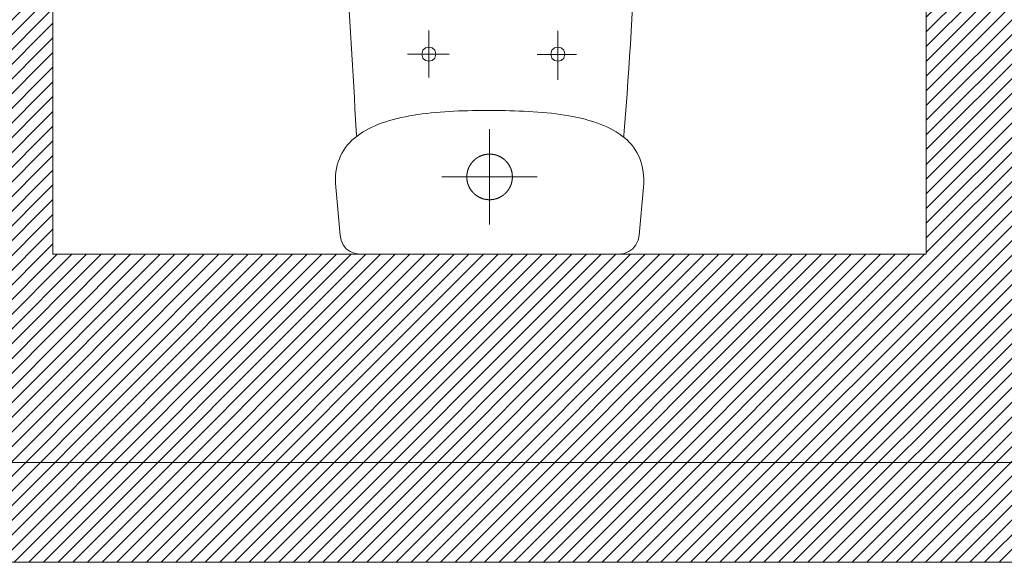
# Model space of a CAD drawing. Header units: inches. Extents: x 27484 to 71626, y -45113 to 39.
# Tile 149 of 256: x 36995 to 37114, y -34785 to -34720. Entities that reach past the tile are written whole.
import ezdxf

# ---------------------------------------------------------------- set-up
doc = ezdxf.new("R2010")
doc.units = ezdxf.units.IN
doc.header["$LTSCALE"] = 50
doc.header["$MEASUREMENT"] = 0
for name, color, linetype, lineweight in [('A-ARMATURA', 45, 'Continuous', 5), ('A-SCIANY', 5, 'Continuous', 18), ('A-ść. istn.', 8, 'Continuous', 0), ('mat', 7, 'Continuous', 9)]:
    doc.layers.add(name, color=color, linetype=linetype, lineweight=lineweight)

# ---------------------------------------------------------------- blocks, each defined once
blk = doc.blocks.new('A$C04280096')
at = {"layer": 'A-ARMATURA'}
for p, q in [((-161.8, -0.8), (-155.4, 0)), ((-155.4, 0), (155.4, 0)), ((155.4, 0), (161.8, -0.8)), ((-178.6, -17), (-176, -11.5)), ((-176, -11.5), (-172.3, -6.8)), ((-172.3, -6.8), (-167.5, -3.2)), ((-167.5, -3.2), (-161.8, -0.8)), ((161.8, -0.8), (167.5, -3.2)), ((167.5, -3.2), (172.3, -6.8)), ((172.3, -6.8), (176, -11.5)), ((176, -11.5), (178.6, -17)), ((-185, -80.5), (-179.8, -23.1)), ((-179.8, -23.1), (-178.6, -17)), ((178.6, -17), (179.8, -23.1)), ((179.8, -23.1), (185, -80.5)), ((0, -150.3), (0, -35.7)), ((-16.3, -71), (-16.5, -71.2)), ((-16.1, -70.8), (-16.3, -71)), ((-15.8, -70.6), (-16.1, -70.8)), ((-15.6, -70.5), (-15.8, -70.6)), ((-15.4, -70.3), (-15.6, -70.5)), ((-15.1, -70.2), (-15.4, -70.3)), ((-14.9, -70), (-15.1, -70.2)), ((-14.7, -69.8), (-14.9, -70)), ((-14.4, -69.7), (-14.7, -69.8)), ((-14.2, -69.5), (-14.4, -69.7)), ((-13.9, -69.4), (-14.2, -69.5)), ((-13.7, -69.2), (-13.9, -69.4)), ((-13.4, -69.1), (-13.7, -69.2)), ((-13.2, -69), (-13.4, -69.1)), ((-12.9, -68.8), (-13.2, -69)), ((-12.7, -68.7), (-12.9, -68.8)), ((-12.4, -68.6), (-12.7, -68.7)), ((-12.2, -68.4), (-12.4, -68.6)), ((-11.9, -68.3), (-12.2, -68.4)), ((-11.6, -68.2), (-11.9, -68.3)), ((-11.4, -68.1), (-11.6, -68.2)), ((-11.1, -68), (-11.4, -68.1)), ((-10.8, -67.8), (-11.1, -68)), ((-10.6, -67.7), (-10.8, -67.8)), ((-10.3, -67.6), (-10.6, -67.7)), ((-10.1, -67.5), (-10.3, -67.6)), ((-9.8, -67.4), (-10.1, -67.5)), ((-9.5, -67.3), (-9.8, -67.4)), ((-9.2, -67.2), (-9.5, -67.3)), ((-9, -67.1), (-9.2, -67.2)), ((-8.7, -67), (-9, -67.1)), ((-8.4, -66.9), (-8.7, -67)), ((-8.2, -66.8), (-8.4, -66.9)), ((-7.9, -66.8), (-8.2, -66.8)), ((-7.6, -66.7), (-7.9, -66.8)), ((-7.3, -66.6), (-7.6, -66.7)), ((-7.1, -66.5), (-7.3, -66.6)), ((-6.8, -66.4), (-7.1, -66.5)), ((-6.5, -66.4), (-6.8, -66.4)), ((-6.2, -66.3), (-6.5, -66.4)), ((-5.9, -66.2), (-6.2, -66.3)), ((-5.7, -66.2), (-5.9, -66.2)), ((-5.4, -66.1), (-5.7, -66.2)), ((-5.1, -66.1), (-5.4, -66.1)), ((-4.8, -66), (-5.1, -66.1)), ((-4.5, -66), (-4.8, -66)), ((-4.3, -65.9), (-4.5, -66)), ((-4, -65.9), (-4.3, -65.9)), ((-3.7, -65.8), (-4, -65.9)), ((-3.4, -65.8), (-3.7, -65.8)), ((-3.1, -65.8), (-3.4, -65.8)), ((-2.8, -65.7), (-3.1, -65.8)), ((-2.5, -65.7), (-2.8, -65.7)), ((-2.3, -65.7), (-2.5, -65.7)), ((-2, -65.7), (-2.3, -65.7)), ((-1.7, -65.6), (-2, -65.7)), ((-1.4, -65.6), (-1.7, -65.6)), ((-1.1, -65.6), (-1.4, -65.6)), ((-0.8, -65.6), (-1.1, -65.6)), ((-0.5, -65.6), (-0.8, -65.6)), ((-0.3, -65.6), (-0.5, -65.6)), ((0, -65.6), (-0.3, -65.6)), ((0.3, -65.6), (0, -65.6)), ((0.6, -65.6), (0.3, -65.6)), ((0.9, -65.6), (0.6, -65.6)), ((1.2, -65.6), (0.9, -65.6)), ((1.5, -65.6), (1.2, -65.6)), ((1.8, -65.7), (1.5, -65.6)), ((2, -65.7), (1.8, -65.7)), ((2.3, -65.7), (2, -65.7)), ((2.6, -65.7), (2.3, -65.7)), ((2.9, -65.8), (2.6, -65.7)), ((3.2, -65.8), (2.9, -65.8)), ((3.5, -65.8), (3.2, -65.8)), ((3.8, -65.9), (3.5, -65.8)), ((4, -65.9), (3.8, -65.9)), ((4.3, -65.9), (4, -65.9)), ((4.6, -66), (4.3, -65.9)), ((4.9, -66), (4.6, -66)), ((5.2, -66.1), (4.9, -66)), ((5.4, -66.1), (5.2, -66.1)), ((5.7, -66.2), (5.4, -66.1)), ((6, -66.3), (5.7, -66.2)), ((6.3, -66.3), (6, -66.3)), ((6.6, -66.4), (6.3, -66.3)), ((6.8, -66.5), (6.6, -66.4)), ((7.1, -66.5), (6.8, -66.5)), ((7.4, -66.6), (7.1, -66.5)), ((7.7, -66.7), (7.4, -66.6)), ((8, -66.8), (7.7, -66.7)), ((8.2, -66.9), (8, -66.8)), ((8.5, -66.9), (8.2, -66.9)), ((8.8, -67), (8.5, -66.9)), ((9, -67.1), (8.8, -67)), ((9.3, -67.2), (9, -67.1)), ((9.6, -67.3), (9.3, -67.2)), ((9.8, -67.4), (9.6, -67.3)), ((10.1, -67.5), (9.8, -67.4)), ((10.4, -67.6), (10.1, -67.5)), ((10.6, -67.8), (10.4, -67.6)), ((10.9, -67.9), (10.6, -67.8)), ((11.2, -68), (10.9, -67.9)), ((11.4, -68.1), (11.2, -68)), ((11.7, -68.2), (11.4, -68.1)), ((12, -68.3), (11.7, -68.2)), ((12.2, -68.5), (12, -68.3)), ((12.5, -68.6), (12.2, -68.5)), ((12.7, -68.7), (12.5, -68.6)), ((13, -68.9), (12.7, -68.7)), ((13.2, -69), (13, -68.9)), ((13.5, -69.1), (13.2, -69)), ((13.7, -69.3), (13.5, -69.1)), ((14, -69.4), (13.7, -69.3)), ((14.2, -69.6), (14, -69.4)), ((14.5, -69.7), (14.2, -69.6)), ((14.7, -69.9), (14.5, -69.7)), ((14.9, -70), (14.7, -69.9)), ((15.2, -70.2), (14.9, -70)), ((15.4, -70.4), (15.2, -70.2)), ((15.7, -70.5), (15.4, -70.4)), ((15.9, -70.7), (15.7, -70.5)), ((16.1, -70.8), (15.9, -70.7)), ((16.4, -71), (16.1, -70.8)), ((16.6, -71.2), (16.4, -71)), ((-185.3, -85.4), (-185, -80.5)), ((-25.4, -82.6), (-25.5, -82.9)), ((-25.2, -82.3), (-25.4, -82.6)), ((-25.1, -82.1), (-25.2, -82.3)), ((-25, -81.8), (-25.1, -82.1)), ((-24.9, -81.6), (-25, -81.8)), ((-24.8, -81.3), (-24.9, -81.6)), ((-24.6, -81), (-24.8, -81.3)), ((-24.5, -80.8), (-24.6, -81)), ((-24.4, -80.5), (-24.5, -80.8)), ((-24.3, -80.3), (-24.4, -80.5)), ((-24.1, -80), (-24.3, -80.3)), ((-24, -79.8), (-24.1, -80)), ((-23.9, -79.5), (-24, -79.8)), ((-23.7, -79.3), (-23.9, -79.5)), ((-23.6, -79), (-23.7, -79.3)), ((-23.4, -78.8), (-23.6, -79)), ((-23.3, -78.5), (-23.4, -78.8)), ((-23.1, -78.3), (-23.3, -78.5)), ((-23, -78), (-23.1, -78.3)), ((-22.8, -77.8), (-23, -78)), ((-22.6, -77.6), (-22.8, -77.8)), ((-22.5, -77.3), (-22.6, -77.6)), ((-22.3, -77.1), (-22.5, -77.3)), ((-22.1, -76.9), (-22.3, -77.1)), ((-22, -76.6), (-22.1, -76.9)), ((-21.8, -76.4), (-22, -76.6)), ((-21.6, -76.2), (-21.8, -76.4)), ((-21.4, -75.9), (-21.6, -76.2)), ((-21.3, -75.7), (-21.4, -75.9)), ((-21.1, -75.5), (-21.3, -75.7)), ((-20.9, -75.3), (-21.1, -75.5)), ((-20.7, -75.1), (-20.9, -75.3)), ((-20.5, -74.8), (-20.7, -75.1)), ((-20.3, -74.6), (-20.5, -74.8)), ((-20.1, -74.4), (-20.3, -74.6)), ((-19.9, -74.2), (-20.1, -74.4)), ((-19.7, -74), (-19.9, -74.2)), ((-19.5, -73.8), (-19.7, -74)), ((-19.3, -73.6), (-19.5, -73.8)), ((-19.1, -73.4), (-19.3, -73.6)), ((-18.9, -73.2), (-19.1, -73.4)), ((-18.7, -73), (-18.9, -73.2)), ((-18.5, -72.8), (-18.7, -73)), ((-18.3, -72.6), (-18.5, -72.8)), ((-18.1, -72.4), (-18.3, -72.6)), ((-17.9, -72.2), (-18.1, -72.4)), ((-17.7, -72), (-17.9, -72.2)), ((-17.4, -71.9), (-17.7, -72)), ((-17.2, -71.7), (-17.4, -71.9)), ((-17, -71.5), (-17.2, -71.7)), ((-16.8, -71.3), (-17, -71.5)), ((-16.5, -71.2), (-16.8, -71.3)), ((16.8, -71.4), (16.6, -71.2)), ((17, -71.5), (16.8, -71.4)), ((17.3, -71.7), (17, -71.5)), ((17.5, -71.9), (17.3, -71.7)), ((17.7, -72.1), (17.5, -71.9)), ((17.9, -72.3), (17.7, -72.1)), ((18.1, -72.5), (17.9, -72.3)), ((18.4, -72.7), (18.1, -72.5)), ((18.6, -72.8), (18.4, -72.7)), ((18.8, -73), (18.6, -72.8)), ((19, -73.2), (18.8, -73)), ((19.2, -73.4), (19, -73.2)), ((19.4, -73.6), (19.2, -73.4)), ((19.6, -73.8), (19.4, -73.6)), ((19.8, -74.1), (19.6, -73.8)), ((20, -74.3), (19.8, -74.1)), ((20.2, -74.5), (20, -74.3)), ((20.4, -74.7), (20.2, -74.5)), ((20.6, -74.9), (20.4, -74.7)), ((20.8, -75.1), (20.6, -74.9)), ((20.9, -75.3), (20.8, -75.1)), ((21.1, -75.6), (20.9, -75.3)), ((21.3, -75.8), (21.1, -75.6)), ((21.5, -76), (21.3, -75.8)), ((21.7, -76.2), (21.5, -76)), ((21.8, -76.5), (21.7, -76.2)), ((22, -76.7), (21.8, -76.5)), ((22.2, -76.9), (22, -76.7)), ((22.4, -77.1), (22.2, -76.9)), ((22.5, -77.4), (22.4, -77.1)), ((22.7, -77.6), (22.5, -77.4)), ((22.8, -77.9), (22.7, -77.6)), ((23, -78.1), (22.8, -77.9)), ((23.1, -78.3), (23, -78.1)), ((23.3, -78.6), (23.1, -78.3)), ((23.5, -78.8), (23.3, -78.6)), ((23.6, -79.1), (23.5, -78.8)), ((23.7, -79.3), (23.6, -79.1)), ((23.9, -79.6), (23.7, -79.3)), ((24, -79.8), (23.9, -79.6)), ((24.2, -80.1), (24, -79.8)), ((24.3, -80.3), (24.2, -80.1)), ((24.4, -80.6), (24.3, -80.3)), ((24.6, -80.8), (24.4, -80.6)), ((24.7, -81.1), (24.6, -80.8)), ((24.8, -81.4), (24.7, -81.1)), ((24.9, -81.6), (24.8, -81.4)), ((25, -81.9), (24.9, -81.6)), ((25.2, -82.1), (25, -81.9)), ((25.3, -82.4), (25.2, -82.1)), ((25.4, -82.7), (25.3, -82.4)), ((25.5, -82.9), (25.4, -82.7)), ((185, -80.5), (185.3, -85.4)), ((-185.3, -90.1), (-185.3, -85.4)), ((-185.1, -94.6), (-185.3, -90.1)), ((-184.7, -99), (-185.1, -94.6)), ((-57.3, -93), (57.3, -93)), ((-27.3, -91.2), (-27.4, -91.5)), ((-27.4, -91.5), (-27.4, -91.8)), ((-27.4, -91.8), (-27.4, -92.1)), ((-27.4, -92.1), (-27.4, -92.4)), ((-27.4, -92.4), (-27.4, -92.7)), ((-27.4, -92.7), (-27.4, -93)), ((-27.4, -93), (-27.4, -93.2)), ((-27.4, -93.2), (-27.4, -93.5)), ((-27.4, -93.5), (-27.4, -93.8)), ((-27.4, -93.8), (-27.4, -94.1)), ((-27.4, -94.1), (-27.4, -94.4)), ((-27.4, -94.4), (-27.3, -94.7)), ((-27.2, -90.1), (-27.3, -90.4)), ((-27.3, -90.4), (-27.3, -90.7)), ((-27.3, -90.7), (-27.3, -91)), ((-27.3, -91), (-27.3, -91.2)), ((-27.3, -94.7), (-27.3, -95)), ((-27.1, -89.2), (-27.2, -89.5)), ((-27.2, -89.5), (-27.2, -89.8)), ((-27.2, -89.8), (-27.2, -90.1)), ((-27, -88.4), (-27.1, -88.7)), ((-27.1, -88.7), (-27.1, -89)), ((-27.1, -89), (-27.1, -89.2)), ((-26.9, -87.8), (-27, -88.1)), ((-27, -88.1), (-27, -88.4)), ((-26.8, -87.5), (-26.9, -87.8)), ((-26.7, -87), (-26.8, -87.3)), ((-26.8, -87.3), (-26.8, -87.5)), ((-26.6, -86.4), (-26.7, -86.7)), ((-26.7, -86.7), (-26.7, -87)), ((-26.5, -86.1), (-26.6, -86.4)), ((-26.4, -85.6), (-26.5, -85.9)), ((-26.5, -85.9), (-26.5, -86.1)), ((-26.3, -85.3), (-26.4, -85.6)), ((-26.2, -85), (-26.3, -85.3)), ((-26.1, -84.8), (-26.2, -85)), ((-26, -84.5), (-26.1, -84.8)), ((-25.9, -84), (-26, -84.2)), ((-26, -84.2), (-26, -84.5)), ((-25.8, -83.7), (-25.9, -84)), ((-25.7, -83.4), (-25.8, -83.7)), ((-25.6, -83.1), (-25.7, -83.4)), ((-25.5, -82.9), (-25.6, -83.1)), ((25.6, -83.2), (25.5, -82.9)), ((25.7, -83.5), (25.6, -83.2)), ((25.8, -83.7), (25.7, -83.5)), ((25.9, -84), (25.8, -83.7)), ((26, -84.3), (25.9, -84)), ((26.1, -84.6), (26, -84.3)), ((26.2, -84.8), (26.1, -84.6)), ((26.2, -85.1), (26.2, -84.8)), ((26.3, -85.4), (26.2, -85.1)), ((26.4, -85.7), (26.3, -85.4)), ((26.5, -85.9), (26.4, -85.7)), ((26.5, -86.2), (26.5, -85.9)), ((26.6, -86.5), (26.5, -86.2)), ((26.7, -86.8), (26.6, -86.5)), ((26.7, -87), (26.7, -86.8)), ((26.8, -87.3), (26.7, -87)), ((26.9, -87.6), (26.8, -87.3)), ((26.9, -87.9), (26.9, -87.6)), ((27, -88.2), (26.9, -87.9)), ((27, -88.5), (27, -88.2)), ((27.1, -88.7), (27, -88.5)), ((27.1, -89), (27.1, -88.7)), ((27.1, -89.3), (27.1, -89)), ((27.2, -89.6), (27.1, -89.3)), ((27.2, -89.9), (27.2, -89.6)), ((27.2, -90.2), (27.2, -89.9)), ((27.3, -90.4), (27.2, -90.2)), ((27.3, -90.7), (27.3, -90.4)), ((27.3, -91), (27.3, -90.7)), ((27.3, -91.3), (27.3, -91)), ((27.4, -91.6), (27.3, -91.3)), ((27.3, -94.7), (27.4, -94.5)), ((27.4, -91.9), (27.4, -91.6)), ((27.4, -92.2), (27.4, -91.9)), ((27.4, -92.5), (27.4, -92.2)), ((27.4, -92.7), (27.4, -92.5)), ((27.4, -93), (27.4, -92.7)), ((27.4, -93), (27.4, -93)), ((27.4, -93.3), (27.4, -93)), ((27.4, -93), (27.4, -93)), ((27.4, -93.6), (27.4, -93.3)), ((27.4, -93.9), (27.4, -93.6)), ((27.4, -94.2), (27.4, -93.9)), ((27.4, -94.5), (27.4, -94.2)), ((185.3, -90.2), (185.1, -94.8)), ((185.3, -85.4), (185.3, -90.2)), ((-184, -103.2), (-184.7, -99)), ((-183.1, -107.3), (-184, -103.2)), ((-27.3, -95), (-27.3, -95.3)), ((-27.3, -95.3), (-27.3, -95.5)), ((-27.3, -95.5), (-27.2, -95.8)), ((-27.2, -95.8), (-27.2, -96.1)), ((-27.2, -96.1), (-27.2, -96.4)), ((-27.2, -96.4), (-27.1, -96.7)), ((-27.1, -96.7), (-27.1, -97)), ((-27.1, -97), (-27.1, -97.2)), ((-27.1, -97.2), (-27, -97.5)), ((-27, -97.5), (-27, -97.8)), ((-27, -97.8), (-26.9, -98.1)), ((-26.9, -98.1), (-26.9, -98.4)), ((-26.9, -98.4), (-26.8, -98.7)), ((-26.8, -98.7), (-26.7, -98.9)), ((-26.7, -98.9), (-26.7, -99.2)), ((-26.7, -99.2), (-26.6, -99.5)), ((-26.6, -99.5), (-26.5, -99.8)), ((-26.5, -99.8), (-26.5, -100)), ((-26.5, -100), (-26.4, -100.3)), ((-26.4, -100.3), (-26.3, -100.6)), ((-26.3, -100.6), (-26.2, -100.9)), ((-26.2, -100.9), (-26.2, -101.2)), ((-26.2, -101.2), (-26.1, -101.4)), ((-26.1, -101.4), (-26, -101.7)), ((-26, -101.7), (-25.9, -102)), ((-25.9, -102), (-25.8, -102.2)), ((-25.8, -102.2), (-25.7, -102.5)), ((-25.7, -102.5), (-25.6, -102.8)), ((-25.6, -102.8), (-25.5, -103)), ((-25.5, -103), (-25.4, -103.3)), ((-25.4, -103.3), (-25.3, -103.6)), ((-25.3, -103.6), (-25.2, -103.8)), ((-25.2, -103.8), (-25, -104.1)), ((-25, -104.1), (-24.9, -104.4)), ((-24.9, -104.4), (-24.8, -104.6)), ((-24.8, -104.6), (-24.7, -104.9)), ((-24.7, -104.9), (-24.6, -105.1)), ((-24.6, -105.1), (-24.4, -105.4)), ((-24.4, -105.4), (-24.3, -105.7)), ((-24.3, -105.7), (-24.2, -105.9)), ((-24.2, -105.9), (-24, -106.2)), ((-24, -106.2), (-23.9, -106.4)), ((-23.9, -106.4), (-23.7, -106.7)), ((23.7, -106.7), (23.8, -106.5)), ((23.8, -106.5), (24, -106.2)), ((24, -106.2), (24.1, -106)), ((24.1, -106), (24.3, -105.7)), ((24.3, -105.7), (24.4, -105.5)), ((24.4, -105.5), (24.5, -105.2)), ((24.5, -105.2), (24.6, -104.9)), ((24.6, -104.9), (24.8, -104.7)), ((24.8, -104.7), (24.9, -104.4)), ((24.9, -104.4), (25, -104.2)), ((25, -104.2), (25.1, -103.9)), ((25.1, -103.9), (25.2, -103.6)), ((25.2, -103.6), (25.4, -103.4)), ((25.4, -103.4), (25.5, -103.1)), ((25.5, -103.1), (25.6, -102.8)), ((25.6, -102.8), (25.7, -102.6)), ((25.7, -102.6), (25.8, -102.3)), ((25.8, -102.3), (25.9, -102)), ((25.9, -102), (26, -101.8)), ((26, -101.5), (26.1, -101.2)), ((26, -101.8), (26, -101.5)), ((26.1, -101.2), (26.2, -100.9)), ((26.2, -100.9), (26.3, -100.7)), ((26.3, -100.7), (26.4, -100.4)), ((26.4, -100.4), (26.5, -100.1)), ((26.5, -99.8), (26.6, -99.6)), ((26.5, -100.1), (26.5, -99.8)), ((26.6, -99.6), (26.7, -99.3)), ((26.7, -99), (26.8, -98.7)), ((26.7, -99.3), (26.7, -99)), ((26.8, -98.4), (26.9, -98.2)), ((26.8, -98.7), (26.8, -98.4)), ((26.9, -98.2), (27, -97.9)), ((27, -97.6), (27.1, -97.3)), ((27, -97.9), (27, -97.6)), ((27.1, -96.7), (27.2, -96.5)), ((27.1, -97), (27.1, -96.7)), ((27.1, -97.3), (27.1, -97)), ((27.2, -95.9), (27.3, -95.6)), ((27.2, -96.2), (27.2, -95.9)), ((27.2, -96.5), (27.2, -96.2)), ((27.3, -95), (27.3, -94.7)), ((27.3, -95.3), (27.3, -95)), ((27.3, -95.6), (27.3, -95.3)), ((184, -103.5), (183.1, -107.5)), ((184.7, -99.2), (184, -103.5)), ((185.1, -94.8), (184.7, -99.2)), ((-182, -111.1), (-183.1, -107.3)), ((-180.6, -114.9), (-182, -111.1)), ((-179.1, -118.5), (-180.6, -114.9)), ((-23.7, -106.7), (-23.6, -106.9)), ((-23.6, -106.9), (-23.5, -107.2)), ((-23.5, -107.2), (-23.3, -107.4)), ((-23.3, -107.4), (-23.1, -107.6)), ((-23.1, -107.6), (-23, -107.9)), ((-23, -107.9), (-22.8, -108.1)), ((-22.8, -108.1), (-22.7, -108.4)), ((-22.7, -108.4), (-22.5, -108.6)), ((-22.5, -108.6), (-22.4, -108.8)), ((-22.4, -108.8), (-22.2, -109.1)), ((-22.2, -109.1), (-22, -109.3)), ((-22, -109.3), (-21.8, -109.5)), ((-21.8, -109.5), (-21.7, -109.8)), ((-21.7, -109.8), (-21.5, -110)), ((-21.5, -110), (-21.3, -110.2)), ((-21.3, -110.2), (-21.1, -110.4)), ((-21.1, -110.4), (-20.9, -110.6)), ((-20.9, -110.6), (-20.8, -110.9)), ((-20.8, -110.9), (-20.6, -111.1)), ((-20.6, -111.1), (-20.4, -111.3)), ((-20.4, -111.3), (-20.2, -111.5)), ((-20.2, -111.5), (-20, -111.7)), ((-20, -111.7), (-19.8, -111.9)), ((-19.8, -111.9), (-19.6, -112.1)), ((-19.6, -112.1), (-19.4, -112.3)), ((-19.4, -112.3), (-19.2, -112.5)), ((-19.2, -112.5), (-19, -112.7)), ((-19, -112.7), (-18.8, -112.9)), ((-18.8, -112.9), (-18.6, -113.1)), ((-18.6, -113.1), (-18.4, -113.3)), ((-18.4, -113.3), (-18.1, -113.5)), ((-18.1, -113.5), (-17.9, -113.7)), ((-17.9, -113.7), (-17.7, -113.9)), ((-17.7, -113.9), (-17.5, -114.1)), ((-17.5, -114.1), (-17.3, -114.3)), ((-17.3, -114.3), (-17, -114.4)), ((-17, -114.4), (-16.8, -114.6)), ((-16.8, -114.6), (-16.6, -114.8)), ((-16.6, -114.8), (-16.4, -115)), ((-16.4, -115), (-16.1, -115.1)), ((-16.1, -115.1), (-15.9, -115.3)), ((-15.9, -115.3), (-15.7, -115.5)), ((-15.7, -115.5), (-15.4, -115.6)), ((-15.4, -115.6), (-15.2, -115.8)), ((-15.2, -115.8), (-15, -115.9)), ((-15, -115.9), (-14.7, -116.1)), ((-14.7, -116.1), (-14.5, -116.3)), ((-14.5, -116.3), (-14.2, -116.4)), ((-14.2, -116.4), (-14, -116.6)), ((-14, -116.6), (-13.7, -116.7)), ((-13.7, -116.7), (-13.5, -116.8)), ((-13.5, -116.8), (-13.2, -117)), ((-13.2, -117), (-13, -117.1)), ((-13, -117.1), (-12.7, -117.3)), ((-12.7, -117.3), (-12.5, -117.4)), ((-12.5, -117.4), (-12.2, -117.5)), ((-12.2, -117.5), (-12, -117.6)), ((-12, -117.6), (-11.7, -117.8)), ((-11.7, -117.8), (-11.4, -117.9)), ((-11.4, -117.9), (-11.2, -118)), ((-11.2, -118), (-10.9, -118.1)), ((-10.9, -118.1), (-10.6, -118.2)), ((-10.6, -118.2), (-10.4, -118.3)), ((-10.4, -118.3), (-10.1, -118.5)), ((10.1, -118.5), (10.3, -118.4)), ((10.3, -118.4), (10.6, -118.3)), ((10.6, -118.3), (10.8, -118.1)), ((10.8, -118.1), (11.1, -118)), ((11.1, -118), (11.4, -117.9)), ((11.4, -117.9), (11.6, -117.8)), ((11.6, -117.8), (11.9, -117.7)), ((11.9, -117.7), (12.1, -117.5)), ((12.1, -117.5), (12.4, -117.4)), ((12.4, -117.4), (12.7, -117.3)), ((12.7, -117.3), (12.9, -117.2)), ((12.9, -117.2), (13.2, -117)), ((13.2, -117), (13.4, -116.9)), ((13.4, -116.9), (13.7, -116.7)), ((13.7, -116.7), (13.9, -116.6)), ((13.9, -116.6), (14.2, -116.4)), ((14.2, -116.4), (14.4, -116.3)), ((14.4, -116.3), (14.6, -116.1)), ((14.6, -116.1), (14.9, -116)), ((14.9, -116), (15.1, -115.8)), ((15.1, -115.8), (15.4, -115.7)), ((15.4, -115.7), (15.6, -115.5)), ((15.6, -115.5), (15.8, -115.3)), ((15.8, -115.3), (16.1, -115.2)), ((16.1, -115.2), (16.3, -115)), ((16.3, -115), (16.5, -114.8)), ((16.5, -114.8), (16.8, -114.7)), ((16.8, -114.7), (17, -114.5)), ((17, -114.5), (17.2, -114.3)), ((17.2, -114.3), (17.4, -114.1)), ((17.4, -114.1), (17.7, -113.9)), ((17.7, -113.9), (17.9, -113.8)), ((17.9, -113.8), (18.1, -113.6)), ((18.1, -113.6), (18.3, -113.4)), ((18.3, -113.4), (18.5, -113.2)), ((18.5, -113.2), (18.7, -113)), ((18.7, -113), (18.9, -112.8)), ((18.9, -112.8), (19.1, -112.6)), ((19.1, -112.6), (19.3, -112.4)), ((19.3, -112.4), (19.5, -112.2)), ((19.5, -112.2), (19.7, -112)), ((19.7, -112), (19.9, -111.8)), ((19.9, -111.8), (20.1, -111.6)), ((20.1, -111.6), (20.3, -111.4)), ((20.3, -111.4), (20.5, -111.1)), ((20.5, -111.1), (20.7, -110.9)), ((20.7, -110.9), (20.9, -110.7)), ((20.9, -110.7), (21.1, -110.5)), ((21.1, -110.5), (21.3, -110.3)), ((21.3, -110.3), (21.4, -110)), ((21.4, -110), (21.6, -109.8)), ((21.6, -109.8), (21.8, -109.6)), ((21.8, -109.6), (22, -109.4)), ((22, -109.4), (22.1, -109.1)), ((22.1, -109.1), (22.3, -108.9)), ((22.3, -108.9), (22.5, -108.7)), ((22.5, -108.7), (22.6, -108.4)), ((22.6, -108.4), (22.8, -108.2)), ((22.8, -108.2), (23, -107.9)), ((23, -107.9), (23.1, -107.7)), ((23.1, -107.7), (23.3, -107.5)), ((23.3, -107.5), (23.4, -107.2)), ((23.4, -107.2), (23.6, -107)), ((23.6, -107), (23.7, -106.7)), ((180.6, -115.2), (179, -118.8)), ((181.9, -111.5), (180.6, -115.2)), ((183.1, -107.5), (181.9, -111.5)), ((-177.3, -121.9), (-179.1, -118.5)), ((-175.3, -125.2), (-177.3, -121.9)), ((-173.1, -128.4), (-175.3, -125.2)), ((-170.8, -131.4), (-173.1, -128.4)), ((-10.1, -118.5), (-9.9, -118.6)), ((-9.9, -118.6), (-9.6, -118.7)), ((-9.6, -118.7), (-9.3, -118.8)), ((-9.3, -118.8), (-9, -118.9)), ((-9, -118.9), (-8.8, -118.9)), ((-8.8, -118.9), (-8.5, -119)), ((-8.5, -119), (-8.2, -119.1)), ((-8.2, -119.1), (-8, -119.2)), ((-8, -119.2), (-7.7, -119.3)), ((-7.7, -119.3), (-7.4, -119.4)), ((-7.4, -119.4), (-7.1, -119.4)), ((-7.1, -119.4), (-6.8, -119.5)), ((-6.8, -119.5), (-6.6, -119.6)), ((-6.6, -119.6), (-6.3, -119.7)), ((-6.3, -119.7), (-6, -119.7)), ((-6, -119.7), (-5.7, -119.8)), ((-5.7, -119.8), (-5.5, -119.8)), ((-5.5, -119.8), (-5.2, -119.9)), ((-5.2, -119.9), (-4.9, -119.9)), ((-4.9, -119.9), (-4.6, -120)), ((-4.6, -120), (-4.3, -120)), ((-4.3, -120), (-4, -120.1)), ((-4, -120.1), (-3.8, -120.1)), ((-3.8, -120.1), (-3.5, -120.2)), ((-3.5, -120.2), (-3.2, -120.2)), ((-3.2, -120.2), (-2.9, -120.2)), ((-2.9, -120.2), (-2.6, -120.3)), ((-2.6, -120.3), (-2.3, -120.3)), ((-2.3, -120.3), (-2, -120.3)), ((-2, -120.3), (-1.8, -120.3)), ((-1.8, -120.3), (-1.5, -120.3)), ((-1.5, -120.3), (-1.2, -120.4)), ((-1.2, -120.4), (-0.9, -120.4)), ((-0.9, -120.4), (-0.6, -120.4)), ((-0.6, -120.4), (-0.3, -120.4)), ((-0.3, -120.4), (0, -120.4)), ((0, -120.4), (0.3, -120.4)), ((0.3, -120.4), (0.5, -120.4)), ((0.5, -120.4), (0.8, -120.4)), ((0.8, -120.4), (1.1, -120.4)), ((1.1, -120.4), (1.4, -120.4)), ((1.4, -120.4), (1.7, -120.3)), ((1.7, -120.3), (2, -120.3)), ((2, -120.3), (2.3, -120.3)), ((2.3, -120.3), (2.5, -120.3)), ((2.5, -120.3), (2.8, -120.2)), ((2.8, -120.2), (3.1, -120.2)), ((3.1, -120.2), (3.4, -120.2)), ((3.4, -120.2), (3.7, -120.1)), ((3.7, -120.1), (4, -120.1)), ((4, -120.1), (4.2, -120.1)), ((4.2, -120.1), (4.5, -120)), ((4.5, -120), (4.8, -120)), ((4.8, -120), (5.1, -119.9)), ((5.1, -119.9), (5.4, -119.9)), ((5.4, -119.9), (5.7, -119.8)), ((5.7, -119.8), (5.9, -119.7)), ((5.9, -119.7), (6.2, -119.7)), ((6.2, -119.7), (6.5, -119.6)), ((6.5, -119.6), (6.8, -119.5)), ((6.8, -119.5), (7.1, -119.5)), ((7.1, -119.5), (7.3, -119.4)), ((7.3, -119.4), (7.6, -119.3)), ((7.6, -119.3), (7.9, -119.2)), ((7.9, -119.2), (8.2, -119.1)), ((8.2, -119.1), (8.4, -119.1)), ((8.4, -119.1), (8.7, -119)), ((8.7, -119), (9, -118.9)), ((9, -118.9), (9.2, -118.8)), ((9.2, -118.8), (9.5, -118.7)), ((9.5, -118.7), (9.8, -118.6)), ((9.8, -118.6), (10.1, -118.5)), ((172.9, -128.8), (170.5, -131.8)), ((175.2, -125.6), (172.9, -128.8)), ((177.2, -122.3), (175.2, -125.6)), ((179, -118.8), (177.2, -122.3)), ((-168.2, -134.3), (-170.8, -131.4)), ((-165.5, -137), (-168.2, -134.3)), ((-162.5, -139.6), (-165.5, -137)), ((-159.4, -142.1), (-162.5, -139.6)), ((-159.9, -143.4), (-159.8, -141.8)), ((162.2, -140), (159.1, -142.5)), ((161.2, -140.8), (161.3, -142.7)), ((165.2, -137.4), (162.2, -140)), ((167.9, -134.7), (165.2, -137.4)), ((170.5, -131.8), (167.9, -134.7)), ((-160.5, -148.9), (-159.9, -143.4)), ((-156.2, -144.5), (-159.4, -142.1)), ((-152.8, -146.7), (-156.2, -144.5)), ((-149.2, -148.8), (-152.8, -146.7)), ((-145.5, -150.9), (-149.2, -148.8)), ((-141.6, -152.8), (-145.5, -150.9)), ((-137.6, -154.5), (-141.6, -152.8)), ((141, -153.1), (136.9, -154.9)), ((144.9, -151.2), (141, -153.1)), ((148.7, -149.2), (144.9, -151.2)), ((152.3, -147.1), (148.7, -149.2)), ((155.8, -144.9), (152.3, -147.1)), ((159.1, -142.5), (155.8, -144.9)), ((161.3, -142.7), (161.8, -148.3)), ((-133.5, -156.2), (-137.6, -154.5)), ((-129.2, -157.8), (-133.5, -156.2)), ((-124.8, -159.3), (-129.2, -157.8)), ((-120.3, -160.7), (-124.8, -159.3)), ((-115.7, -162), (-120.3, -160.7)), ((-111, -163.2), (-115.7, -162)), ((-106.2, -164.3), (-111, -163.2)), ((-101.3, -165.3), (-106.2, -164.3)), ((-96.3, -166.3), (-101.3, -165.3)), ((100.2, -165.5), (95.2, -166.4)), ((105.2, -164.5), (100.2, -165.5)), ((110.1, -163.4), (105.2, -164.5)), ((114.8, -162.2), (110.1, -163.4)), ((119.5, -160.9), (114.8, -162.2)), ((124, -159.6), (119.5, -160.9)), ((128.4, -158.1), (124, -159.6)), ((132.8, -156.5), (128.4, -158.1)), ((136.9, -154.9), (132.8, -156.5)), ((-91.3, -167.1), (-96.3, -166.3)), ((-86.1, -167.9), (-91.3, -167.1)), ((-80.9, -168.7), (-86.1, -167.9)), ((-75.6, -169.3), (-80.9, -168.7)), ((-70.3, -169.9), (-75.6, -169.3)), ((-64.9, -170.4), (-70.3, -169.9)), ((-59.5, -170.9), (-64.9, -170.4)), ((-54, -171.3), (-59.5, -170.9)), ((-48.5, -171.6), (-54, -171.3)), ((-42.9, -171.9), (-48.5, -171.6)), ((-37.4, -172.2), (-42.9, -171.9)), ((-31.8, -172.4), (-37.4, -172.2)), ((-26.2, -172.5), (-31.8, -172.4)), ((-20.5, -172.7), (-26.2, -172.5)), ((-14.9, -172.7), (-20.5, -172.7)), ((-9.3, -172.8), (-14.9, -172.7)), ((-3.7, -172.8), (-9.3, -172.8)), ((1.9, -172.8), (-3.7, -172.8)), ((1.9, -172.8), (1.9, -172.8)), ((7.5, -172.8), (1.9, -172.8)), ((13.2, -172.7), (7.5, -172.8)), ((18.8, -172.6), (13.2, -172.7)), ((24.5, -172.5), (18.8, -172.6)), ((30.1, -172.3), (24.5, -172.5)), ((35.7, -172.1), (30.1, -172.3)), ((41.3, -171.9), (35.7, -172.1)), ((46.9, -171.6), (41.3, -171.9)), ((52.5, -171.3), (46.9, -171.6)), ((58, -170.9), (52.5, -171.3)), ((63.5, -170.4), (58, -170.9)), ((68.9, -169.9), (63.5, -170.4)), ((74.3, -169.4), (68.9, -169.9)), ((79.6, -168.7), (74.3, -169.4)), ((84.9, -168), (79.6, -168.7)), ((90.1, -167.3), (84.9, -168)), ((95.2, -166.4), (90.1, -167.3)), ((-72.9, -212.5), (-72.9, -269)), ((82, -209.5), (82, -268.7)), ((-81.4, -240.5), (-80.2, -235.8)), ((-80.2, -235.8), (-77.1, -233)), ((-77.1, -233), (-73, -232.1)), ((-73, -232.1), (-69, -233)), ((-69, -233), (-65.9, -235.8)), ((-65.9, -235.8), (-64.6, -240.5)), ((73.6, -240.5), (74.8, -235.8)), ((74.8, -235.8), (77.9, -233)), ((77.9, -233), (82, -232.1)), ((82, -232.1), (86, -233)), ((86, -233), (89.1, -235.8)), ((89.1, -235.8), (90.4, -240.5)), ((-98.6, -240.5), (-48.5, -240.5)), ((-80.2, -245.2), (-81.4, -240.5)), ((-77.1, -248), (-80.2, -245.2)), ((-73, -248.9), (-77.1, -248)), ((-69, -248), (-73, -248.9)), ((-65.9, -245.2), (-69, -248)), ((-64.6, -240.5), (-65.9, -245.2)), ((-64.6, -240.5), (-64.6, -240.5)), ((57.2, -240.2), (104.6, -240.2)), ((74.8, -245.2), (73.6, -240.5)), ((77.9, -248), (74.8, -245.2)), ((82, -248.9), (77.9, -248)), ((86, -248), (82, -248.9)), ((89.1, -245.2), (86, -248)), ((90.4, -240.5), (89.1, -245.2)), ((90.4, -240.5), (90.4, -240.5))]:
    blk.add_line(p, q, dxfattribs=at)
at = {"layer": 'A-ARMATURA', "linetype": 'Continuous'}
for centre, radius, start, end in [((-8576.3, 264.4), 8425.9, 355.76246, 357.18848), ((-5011, -574.7), 5190.3, 2.0731, 4.712)]:
    blk.add_arc(centre, radius, start, end, dxfattribs=at)

msp = doc.modelspace()

# ---------------------------------------------------------------- hatches: boundary and pattern name
at = {"layer": 'A-ść. istn.', "ltscale": 0.1}
h = msp.add_hatch(dxfattribs=at)
h.set_pattern_fill('ANSI31', color=256, scale=10)
h.set_pattern_definition([(45, (31560.1443, -34930.5661), (-0.88388348, 0.88388348), [])])
h.paths.add_polyline_path([(37224.98246, -34654.06607), (37212.48246, -34654.06607), (37212.48246, -34748.06607), (37116.48246, -34748.06607), (37116.48246, -34660.06607), (37116.48246, -34606.06607), (37103.48246, -34606.06607), (37103.48246, -34618.06607), (37104.48246, -34618.06607), (37104.48246, -34748.06607), (36999.48246, -34748.06607), (36999.48246, -34682.06607), (36991.48246, -34682.06607), (36991.48246, -34748.06607), (36982.48246, -34748.06607), (36982.48246, -34682.06607), (36974.48246, -34682.06607), (36974.48246, -34748.06607), (36930.98246, -34748.06607), (36844.48246, -34748.06607), (36844.48246, -34746.06607), (36832.48246, -34746.06607), (36832.48246, -34748.06607), (36737.48513, -34748.06607), (36737.48513, -34760.56607), (37224.98246, -34760.56607)])
h.paths.add_polyline_path([(37249.73246, -34654.06607), (37225.23246, -34654.06607), (37224.98246, -34760.56607), (37249.48246, -34760.56607)])
h.paths.add_polyline_path([(37249.48246, -34760.56607), (37224.98246, -34760.56607), (37224.98246, -34785.06607), (37249.48246, -34785.06607)])
h.paths.add_polyline_path([(37224.98246, -34760.56607), (36737.48513, -34760.56607), (36737.48513, -34785.06607), (37224.98246, -34785.06607)])

# ---------------------------------------------------------------- linework, layer by layer
at = {"layer": 'A-SCIANY', "ltscale": 3}
for p, q in [((36999.48246, -34618.06607), (36999.48246, -34748.06607)), ((37104.48246, -34618.06607), (37104.48246, -34748.06607)), ((36999.48246, -34748.06607), (37104.48246, -34748.06607)), ((36735.48513, -34785.06607), (37249.48246, -34785.06607))]:
    msp.add_line(p, q, dxfattribs=at)
at = {"layer": 'mat'}
msp.add_line((36461.48513, -34773.06607), (37237.48246, -34773.06607), dxfattribs=at)

# ---------------------------------------------------------------- block references
at = {"layer": 'A-ARMATURA', "lineweight": -3, "xscale": -0.09999999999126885, "yscale": 0.09999999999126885, "zscale": 0.09999999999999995, "rotation": 180}
msp.add_blockref('A$C04280096', (37051.98246, -34748.06607), dxfattribs=at)

doc.saveas('drawing.dxf')
